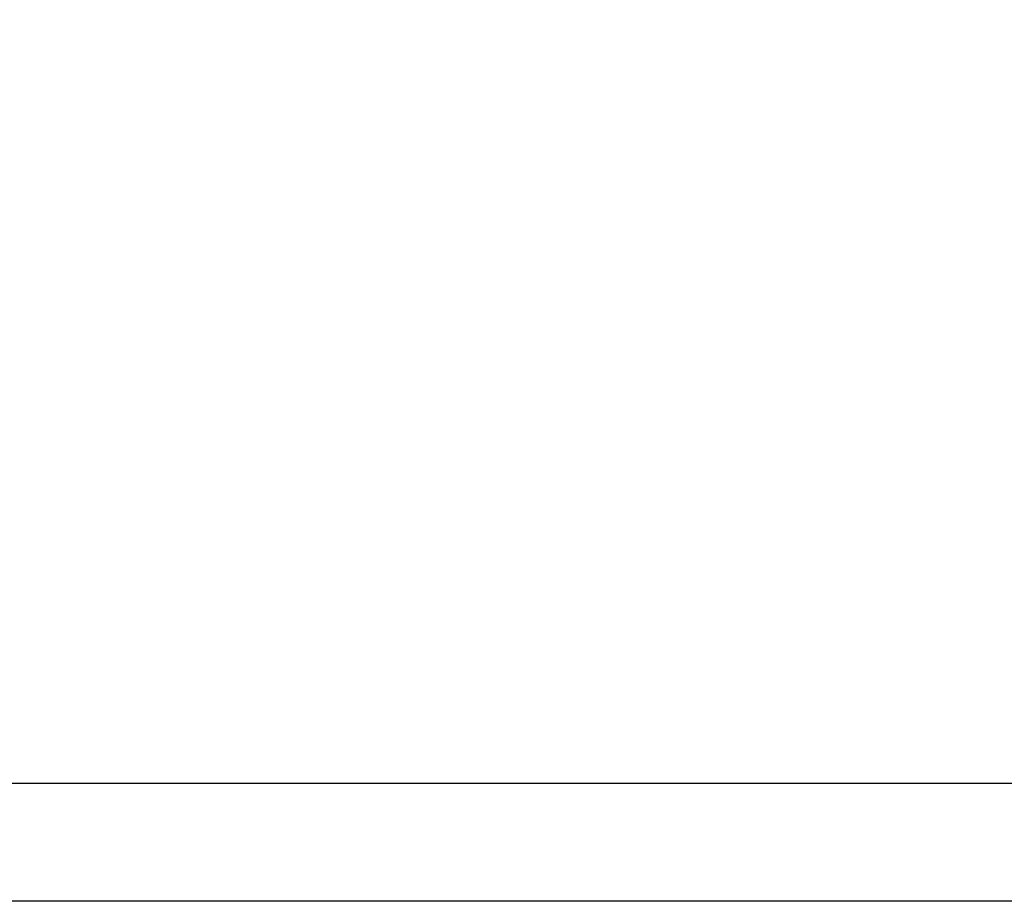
# Model space of a CAD drawing. Header units: millimetres. Extents: x -4107 to 114693, y -37499 to 54671.
# Tile 28 of 156: x 40525 to 57037, y -35419 to -20633. Entities that reach past the tile are written whole.
import ezdxf

# ---------------------------------------------------------------- set-up
doc = ezdxf.new("R2010")
doc.units = ezdxf.units.MM
doc.header["$LTSCALE"] = 50
doc.layers.add('XREF_06_PLAFOND$0$AI45----_PLAFONDAFW', color=2, linetype='Continuous')

# ---------------------------------------------------------------- blocks, each defined once
blk = doc.blocks.new('XREF_06_PLAFOND')
at = {"layer": 'XREF_06_PLAFOND$0$AI45----_PLAFONDAFW'}
h = blk.add_hatch(dxfattribs=at)
h.set_pattern_fill('_USER,_O', color=256, scale=1800, pattern_type=0)
h.set_pattern_definition([(351.94, (60508.5, -17546.5), (252.38, 1782.22), [])])
edge = h.paths.add_edge_path(flags=16)
edge.add_arc((41622, 26897), 5450, 0, 180)
edge.add_arc((41622, 26897), 5450, 180, 360)
h.paths.add_polyline_path([(49834, 30277), (51634, 30277), (51634, 27677), (49834, 27677)], flags=16)
edge = h.paths.add_edge_path(flags=16)
edge.add_arc((86127, 26613), 3800, 0, 180)
edge.add_arc((86127, 26613), 3800, 180, 360)
edge = h.paths.add_edge_path(flags=16)
edge.add_arc((74999, -10767), 5450, 0, 180)
edge.add_arc((74999, -10767), 5450, 180, 360)
edge = h.paths.add_edge_path()
edge.add_arc((59888, 10791), 9324, 341.2424, 446.6291)
edge.add_line((60436, 20099), (31243, 21828))
edge.add_line((31243, 21828), (28955, 21951))
edge.add_line((28955, 21951), (30807, 36095))
edge.add_line((30807, 36095), (95374, 36095))
edge.add_line((95374, 36095), (86393, -27328))
edge.add_line((86393, -27328), (59702, -18666))
edge.add_line((59702, -18666), (68717, 7793))
h = blk.add_hatch(dxfattribs=at)
h.set_pattern_fill('_USER,_O', color=256, scale=600, angle=90, pattern_type=0)
h.set_pattern_definition([(81.94, (95317.84, 35698.9), (-594.073, 84.126), [])])
edge = h.paths.add_edge_path(flags=16)
edge.add_arc((86127, 26613), 3800, 0, 360)
edge = h.paths.add_edge_path(flags=16)
edge.add_arc((74999, -10767), 5450, 0, 360)
edge = h.paths.add_edge_path(flags=16)
edge.add_arc((41622, 26897), 5450, 0, 360)
h.paths.add_polyline_path([(49934, 30177), (51534, 30177), (51534, 27777), (49934, 27777)], flags=16)
edge = h.paths.add_edge_path()
edge.add_arc((59888, 10791), 9324, 341.2424, 446.6291)
edge.add_line((60436, 20099), (31243, 21828))
edge.add_line((31243, 21828), (28955, 21951))
edge.add_line((28955, 21951), (30807, 36095))
edge.add_line((30807, 36095), (95374, 36095))
edge.add_line((95374, 36095), (86393, -27328))
edge.add_line((86393, -27328), (59702, -18666))
edge.add_line((59702, -18666), (68717, 7793))
blk = doc.blocks.new('A$C346C0858')
at = {"layer": 'Defpoints'}
for points in [[(0, 0), (0, 84000), (118800, 84000), (118800, 0)], [(1569, 1982), (110153, 1982), (110153, 80482), (1600, 80482)]]:
    blk.add_lwpolyline(points, close=True, dxfattribs=at)

msp = doc.modelspace()

# ---------------------------------------------------------------- block references
msp.add_blockref('XREF_06_PLAFOND', (0, 0))
msp.add_blockref('XREF_06_PLAFOND', (0, 0))
at = {"layer": 'Defpoints'}
msp.add_blockref('A$C346C0858', (-4107.3, -35418.8), dxfattribs=at)
msp.add_blockref('A$C346C0858', (-4107.3, -35418.8), dxfattribs=at)

doc.saveas('drawing.dxf')
